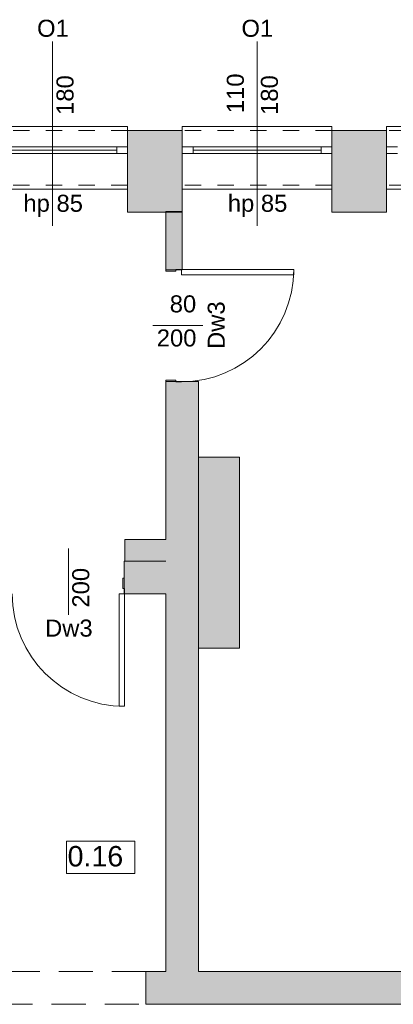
# Model space of a CAD drawing. Header units: millimetres. Extents: x 922208 to 1069538, y -182208 to -99877.
# Tile 232 of 256: x 978895 to 981637, y -133652 to -126429. Entities that reach past the tile are written whole.
import ezdxf

# ---------------------------------------------------------------- set-up
doc = ezdxf.new("R2010")
doc.units = ezdxf.units.MM
doc.header["$MEASUREMENT"] = 0
for name, pattern in [('HIDDEN', [20, 10, -10]), ('Przerywana', [240, 120, -120]), ('Przerywana długa', [390, 250, -140])]:
    doc.linetypes.add(name, pattern=pattern)
for name, color, linetype, lineweight in [('IS_POWRÓT', 5, 'HIDDEN', 30), ('Nowe_210-A Pomieszczenia_Nr_pióra__41', 7, 'Continuous', 15), ('Nowe_220-A Ściany_Nr_pióra__19', 255, 'Continuous', 0), ('Nowe_220-A Ściany_Nr_pióra__23', 7, 'Continuous', 15), ('Nowe_220-A Ściany_Nr_pióra__27', 7, 'Continuous', 25), ('Nowe_220-A Ściany_Nr_pióra__3', 7, 'Continuous', 13), ('Nowe_220-A Ściany_Nr_pióra__7', 7, 'Continuous', 13), ('Nowe_450-K Stropy_Nr_pióra__21', 7, 'Continuous', 25)]:
    doc.layers.add(name, color=color, linetype=linetype, lineweight=lineweight)
doc.layers.add('Nowe_220-A Ściany_Nr_pióra__45', color=7, linetype='Continuous', lineweight=15, true_color=0x40a5ff)
doc.styles.add('STYL_AUTOMATYCZNY_1', font='arial.ttf')

# ---------------------------------------------------------------- blocks, each defined once
blk = doc.blocks.new('parter01')
at = {"layer": 'Nowe_220-A Ściany_Nr_pióra__19', "linetype": 'Continuous', "lineweight": 0}
for points in [[(979686.55084, -100690.0208), (979686.55084, -101090.02068), (980086.55072, -101090.02068), (980086.55072, -100690.0208)], [(981186.55061, -100690.0208), (981186.55061, -101090.02068), (981586.55075, -101090.02068), (981586.55075, -100690.0208)], [(979686.55073, -101090.02068), (979686.55073, -101290.02068), (980086.55073, -101290.02068), (980086.55073, -101090.02068)], [(981186.55073, -101090.02068), (981186.55073, -101290.02068), (981586.55073, -101290.02068), (981586.55073, -101090.02068)], [(980086.55073, -101284.46378), (979966.55073, -101284.46378), (979966.55073, -101711.3101), (980086.55073, -101711.3101)], [(979966.55073, -102531.31009), (979966.55073, -106860.02068), (980206.55073, -106860.02068), (980206.55073, -102531.31009)], [(980506.55073, -104486.63884), (980506.55073, -103086.63884), (980206.55073, -103086.63884), (980206.55073, -104486.63884)], [(979666.55073, -103850.02068), (979966.55073, -103850.02068), (979966.55073, -103690.02068), (979666.55073, -103690.02068)], [(979662.28426, -104090.02068), (979966.55073, -104090.02068), (979966.55073, -103850.0207), (979662.28426, -103850.0207)], [(979821.47731, -106860.02071), (979821.47731, -107100.02068), (981836.55067, -107100.02068), (981836.55067, -106860.02071)]]:
    blk.add_hatch(color=255, dxfattribs=at).paths.add_polyline_path(points)
at = {"layer": 'Nowe_210-A Pomieszczenia_Nr_pióra__41', "color": 7, "linetype": 'Continuous', "lineweight": 0}
for p, q in [((979238.59492, -105904.44861), (979738.97492, -105904.44861)), ((979238.59492, -106140.16311), (979238.59492, -105904.44861)), ((979738.97492, -105904.44861), (979738.97492, -106140.16311)), ((979738.97492, -106140.16311), (979238.59492, -106140.16311))]:
    blk.add_line(p, q, dxfattribs=at)
at = {"layer": 'Nowe_220-A Ściany_Nr_pióra__23', "color": 7, "linetype": 'Continuous', "lineweight": 0}
for p, q in [((979606.55073, -100860.02068), (979606.55073, -100810.02068)), ((979606.55073, -100810.02068), (979686.55073, -100810.02068)), ((980086.55073, -100810.02068), (980166.55073, -100810.02068)), ((980166.55073, -100810.02068), (980166.55073, -100860.02068)), ((981106.55073, -100860.02068), (981106.55073, -100810.02068)), ((981106.55073, -100810.02068), (981186.55073, -100810.02068)), ((981586.55073, -100810.02068), (981666.55073, -100810.02068)), ((979686.55073, -100860.02068), (979606.55073, -100860.02068)), ((980166.55073, -100860.02068), (980086.55073, -100860.02068)), ((981186.55073, -100860.02068), (981106.55073, -100860.02068)), ((981666.55073, -100860.02068), (981586.55073, -100860.02068)), ((979966.55073, -101711.31009), (980081.55073, -101711.31009)), ((979966.55073, -101721.31009), (979966.55073, -101711.31009)), ((980041.55073, -101721.31009), (979966.55073, -101721.31009)), ((980081.55073, -101709.31009), (980041.55073, -101709.31009)), ((980041.55073, -101709.31009), (980041.55073, -101721.31009)), ((980081.55073, -101711.31009), (980081.55073, -101709.31009)), ((979966.55073, -102521.31009), (980041.55073, -102521.31009)), ((979966.55073, -102531.31009), (979966.55073, -102521.31009)), ((980081.55073, -102531.31009), (979966.55073, -102531.31009)), ((980041.55073, -102521.31009), (980041.55073, -102533.31009)), ((980041.55073, -102533.31009), (980081.55073, -102533.31009)), ((980081.55073, -102533.31009), (980081.55073, -102531.31009)), ((979652.28427, -104050.02068), (979652.28427, -103975.02068)), ((979652.28427, -103975.02068), (979662.28427, -103975.02068)), ((979662.28427, -103975.02068), (979662.28427, -104090.02068)), ((979664.28427, -104050.02068), (979652.28427, -104050.02068)), ((979664.28427, -104090.02068), (979664.28427, -104050.02068)), ((979662.28427, -104090.02068), (979664.28427, -104090.02068))]:
    blk.add_line(p, q, dxfattribs=at)
at = {"layer": 'Nowe_220-A Ściany_Nr_pióra__27', "color": 7, "linetype": 'Continuous', "lineweight": 0}
for p, q in [((979686.55073, -100690.02068), (979686.55073, -100810.02068)), ((979686.55073, -100690.02068), (979686.55073, -100810.02068)), ((980086.55073, -100690.02068), (980086.55073, -100810.02068)), ((980086.55073, -100690.02068), (980086.55073, -100810.02068)), ((981186.55073, -100690.02068), (981186.55073, -100810.02068)), ((981186.55073, -100690.02068), (981186.55073, -100810.02068)), ((981586.55073, -100690.02068), (981586.55073, -100810.02068)), ((981586.55073, -100690.02068), (981586.55073, -100810.02068)), ((979686.55073, -100810.02068), (979686.55073, -100860.02068)), ((979686.55073, -100810.02068), (979686.55073, -100860.02068)), ((979686.55073, -100810.02068), (979686.55073, -100860.02068)), ((980086.55073, -100810.02068), (980086.55073, -100860.02068)), ((980086.55073, -100810.02068), (980086.55073, -100860.02068)), ((980086.55073, -100810.02068), (980086.55073, -100860.02068)), ((981186.55073, -100810.02068), (981186.55073, -100860.02068)), ((981186.55073, -100810.02068), (981186.55073, -100860.02068)), ((981186.55073, -100810.02068), (981186.55073, -100860.02068)), ((981586.55073, -100810.02068), (981586.55073, -100860.02068)), ((981586.55073, -100810.02068), (981586.55073, -100860.02068)), ((981586.55073, -100810.02068), (981586.55073, -100860.02068)), ((979686.55073, -100860.02068), (979686.55073, -101090.02068)), ((979686.55073, -100860.02068), (979686.55073, -101090.02068)), ((980086.55073, -100860.02068), (980086.55073, -101090.02068)), ((980086.55073, -100860.02068), (980086.55073, -101090.02068)), ((981186.55073, -100860.02068), (981186.55073, -101090.02068)), ((981186.55073, -100860.02068), (981186.55073, -101090.02068)), ((981586.55073, -100860.02068), (981586.55073, -101090.02068)), ((981586.55073, -100860.02068), (981586.55073, -101090.02068)), ((979966.55073, -101711.31009), (980081.55073, -101711.31009)), ((979966.55073, -101711.31009), (980081.55073, -101711.31009)), ((979966.55073, -101711.31009), (980081.55073, -101711.31009)), ((980081.55073, -101711.31009), (980086.55073, -101711.31009)), ((980081.55073, -101711.31009), (980086.55073, -101711.31009)), ((979966.55073, -102531.31009), (980081.55073, -102531.31009)), ((979966.55073, -102531.31009), (980081.55073, -102531.31009)), ((979966.55073, -102531.31009), (980081.55073, -102531.31009)), ((980081.55073, -102531.31009), (980086.55073, -102531.31009)), ((980081.55073, -102531.31009), (980086.55073, -102531.31009)), ((979662.28427, -103975.02068), (979662.28427, -103850.02068)), ((979662.28427, -103975.02068), (979662.28427, -103850.02068)), ((979662.28427, -104090.02068), (979662.28427, -103975.02068)), ((979662.28427, -104090.02068), (979662.28427, -103975.02068)), ((979662.28427, -104090.02068), (979662.28427, -103975.02068))]:
    blk.add_line(p, q, dxfattribs=at)
for points in [[(980086.55073, -100690.02068), (979686.55073, -100690.02068)], [(981586.55073, -100690.02068), (981186.55073, -100690.02068)], [(979686.55073, -101090.02068), (979686.55073, -101290.02068)], [(980086.55073, -101290.02068), (980086.55073, -101090.02068)], [(981186.55073, -101090.02068), (981186.55073, -101290.02068)], [(981586.55073, -101290.02068), (981586.55073, -101090.02068)], [(979686.55073, -101290.02068), (980086.55073, -101290.02068)], [(980086.55073, -101284.46378), (979966.55073, -101284.46378)], [(979966.55073, -101284.46378), (979966.55073, -101711.3101)], [(980086.55073, -101711.3101), (980086.55073, -101284.46378)], [(981186.55073, -101290.02068), (981586.55073, -101290.02068)], [(979966.55073, -102531.31009), (979966.55073, -103690.02068)], [(980206.55073, -102531.31009), (980086.55073, -102531.31009)], [(980206.55073, -106860.02068), (980206.55073, -102531.31009)], [(980506.55073, -103086.63884), (980206.55073, -103086.63884)], [(980206.55073, -103086.63884), (980206.55073, -104486.63884)], [(980506.55073, -104486.63884), (980506.55073, -103086.63884)], [(979966.55073, -103690.02068), (979666.55073, -103690.02068)], [(979666.55073, -103690.02068), (979666.55073, -103850.02068)], [(979966.55073, -103850.02068), (979662.28426, -103850.02068)], [(979666.55073, -103850.02068), (979966.55073, -103850.02068)], [(979662.28426, -104090.02068), (979966.55073, -104090.02068)], [(979966.55073, -104090.02068), (979966.55073, -106860.02068)], [(980206.55073, -104486.63884), (980506.55073, -104486.63884)], [(979966.55073, -106860.02068), (979821.47731, -106860.02068)], [(979821.47731, -106860.02068), (979821.47731, -107100.02068)], [(981836.55067, -106860.02068), (980206.55073, -106860.02068)], [(979821.47731, -107100.02068), (981836.55067, -107100.02068)]]:
    blk.add_lwpolyline(points, dxfattribs=at)
at = {"layer": 'Nowe_220-A Ściany_Nr_pióra__3', "color": 7, "linetype": 'Continuous', "lineweight": 0}
for p, q in [((979686.55073, -100660.02068), (978586.55073, -100660.02068)), ((979686.55073, -100690.02068), (979686.55073, -100660.02068)), ((981186.55073, -100660.02068), (980086.55073, -100660.02068)), ((980086.55073, -100660.02068), (980086.55073, -100690.02068)), ((981186.55073, -100690.02068), (981186.55073, -100660.02068)), ((982686.55073, -100660.02068), (981586.55073, -100660.02068)), ((981586.55073, -100660.02068), (981586.55073, -100690.02068)), ((978666.55073, -100810.02068), (979606.55073, -100810.02068)), ((980166.55073, -100810.02068), (981106.55073, -100810.02068)), ((979606.55073, -100835.02068), (978666.55073, -100835.02068)), ((979606.55073, -100860.02068), (978666.55073, -100860.02068)), ((981106.55073, -100835.02068), (980166.55073, -100835.02068)), ((981106.55073, -100860.02068), (980166.55073, -100860.02068)), ((979686.55073, -101090.02068), (979686.55073, -101120.02068)), ((980086.55073, -101120.02068), (980086.55073, -101090.02068)), ((981186.55073, -101090.02068), (981186.55073, -101120.02068)), ((981586.55073, -101120.02068), (981586.55073, -101090.02068)), ((979686.55073, -101120.02068), (978586.55073, -101120.02068)), ((981186.55073, -101120.02068), (980086.55073, -101120.02068)), ((982686.55073, -101120.02068), (981586.55073, -101120.02068)), ((980905.55073, -101709.31009), (980081.55073, -101709.31009)), ((980081.55073, -101709.31009), (980081.55073, -101749.31009)), ((980081.55073, -101749.31009), (980905.55073, -101749.31009)), ((980905.55073, -101749.31009), (980905.55073, -101709.31009)), ((979664.28427, -104090.02068), (979624.28427, -104090.02068)), ((979624.28427, -104090.02068), (979624.28427, -104914.02068)), ((979664.28427, -104914.02068), (979664.28427, -104090.02068)), ((979624.28427, -104914.02068), (979664.28427, -104914.02068))]:
    blk.add_line(p, q, dxfattribs=at)
at = {"layer": 'Nowe_220-A Ściany_Nr_pióra__3', "color": 7, "linetype": 'Przerywana', "lineweight": 0}
for p, q in [((979686.55073, -100690.02068), (978586.55073, -100690.02068)), ((981186.55073, -100690.02068), (980086.55073, -100690.02068)), ((982686.55073, -100690.02068), (981586.55073, -100690.02068)), ((979686.55073, -101090.02068), (978586.55073, -101090.02068)), ((981186.55073, -101090.02068), (980086.55073, -101090.02068)), ((982686.55073, -101090.02068), (981586.55073, -101090.02068))]:
    blk.add_line(p, q, dxfattribs=at)
at = {"layer": 'Nowe_220-A Ściany_Nr_pióra__3', "color": 7, "linetype": 'Continuous', "lineweight": 0}
for centre, start, end in [((980081.55073, -101709.31009), 270, 0), ((979664.28427, -104090.02068), 180, 270)]:
    blk.add_arc(centre, 824, start, end, dxfattribs=at)
at = {"layer": 'Nowe_220-A Ściany_Nr_pióra__45', "color": 161, "linetype": 'Continuous', "lineweight": 0, "true_color": 0x40a5ff}
for p, q in [((979136.55073, -100038.23497), (979136.55073, -101390.02068)), ((980636.55073, -100038.23497), (980636.55073, -101390.02068)), ((980238.33645, -102121.31009), (979871.95016, -102121.31009)), ((979252.28427, -104241.8064), (979252.28427, -103755.42011))]:
    blk.add_line(p, q, dxfattribs=at)
at = {"layer": 'Nowe_450-K Stropy_Nr_pióra__21', "color": 7, "linetype": 'Przerywana długa', "lineweight": 0, "flags": 128}
for points in [[(979821.47731, -106860.02068), (975636.55073, -106860.02068)], [(974449.08631, -107100.02068), (979821.47731, -107100.02068)]]:
    blk.add_lwpolyline(points, dxfattribs=at)
at = {"layer": 'Nowe_210-A Pomieszczenia_Nr_pióra__41', "color": 7, "linetype": 'Continuous', "lineweight": 0, "insert": (979488.78492, -105938.73432), "char_height": 150, "attachment_point": 2, "style": 'STYL_AUTOMATYCZNY_1'}
blk.add_mtext('\\A1;{\\pqc;\\pt0,25;\\fArial|b0|i0|c238|p0;\\W1.000000;0.16\\fArial|b0|i0|c238|p0;\\W1.000000;\\A1{\\H.66x;\\S^  ;}\\fArial|b0|i0|c238|p0;\\W1.000000;\\fArial|b0|i0|c238|p0;\\W1.000000;\\A1{\\H.66x;\\S^  ;}}', dxfattribs=at)
at = {"layer": 'Nowe_220-A Ściany_Nr_pióra__7', "color": 7, "linetype": 'Continuous', "lineweight": 0, "char_height": 125, "attachment_point": 7, "style": 'STYL_AUTOMATYCZNY_1'}
for s, insert in [('\\A1;{\\pql;\\pt0;\\fArial|b0|i0|c238|p0;\\W1.000000;O1\\fArial|b0|i0|c238|p0;\\W1.000000;\\fArial|b0|i0|c238|p0;\\W1.000000;\\fArial|b0|i0|c238|p0;\\W1.000000;}', (979022.20898, -100004.61289)), ('\\A1;{\\pql;\\pt0;\\fArial|b0|i0|c238|p0;\\W1.000000;O1\\fArial|b0|i0|c238|p0;\\W1.000000;\\fArial|b0|i0|c238|p0;\\W1.000000;\\fArial|b0|i0|c238|p0;\\W1.000000;}', (980522.20898, -100004.61289)), ('\\A1;{\\pql;\\pt0;\\fArial|b0|i0|c238|p0;\\W1.000000;hp 85\\fArial|b0|i0|c238|p0;\\W1.000000;\\A1{\\H.66x;\\S^  ;}\\fArial|b0|i0|c238|p0;\\W1.000000;\\fArial|b0|i0|c238|p0;\\W1.000000;}', (978922.05573, -101324.08834)), ('\\A1;{\\pql;\\pt0;\\fArial|b0|i0|c238|p0;\\W1.000000;hp 85\\fArial|b0|i0|c238|p0;\\W1.000000;\\A1{\\H.66x;\\S^  ;}\\fArial|b0|i0|c238|p0;\\W1.000000;\\fArial|b0|i0|c238|p0;\\W1.000000;}', (980422.05573, -101324.08834)), ('\\A1;{\\pql;\\pt0;\\fArial|b0|i0|c238|p0;\\W1.000000;80\\fArial|b0|i0|c238|p0;\\W1.000000;\\A1{\\H.66x;\\S^  ;}\\fArial|b0|i0|c238|p0;\\W1.000000;\\fArial|b0|i0|c238|p0;\\W1.000000;}', (979995.86973, -102060.9023)), ('\\A1;{\\pql;\\pt0;\\fArial|b0|i0|c238|p0;\\W1.000000;200\\fArial|b0|i0|c238|p0;\\W1.000000;\\A1{\\H.66x;\\S^  ;}\\fArial|b0|i0|c238|p0;\\W1.000000;\\fArial|b0|i0|c238|p0;\\W1.000000;}', (979900.52923, -102310.9023)), ('\\A1;{\\pql;\\pt0;\\fArial|b0|i0|c238|p0;\\W1.000000;Dw3\\fArial|b0|i0|c238|p0;\\W1.000000;\\fArial|b0|i0|c238|p0;\\W1.000000;\\fArial|b0|i0|c238|p0;\\W1.000000;}', (979080.81377, -104404.69659))]:
    blk.add_mtext(s, dxfattribs=dict(at, insert=insert))
at = {"layer": 'Nowe_220-A Ściany_Nr_pióra__7', "color": 7, "linetype": 'Continuous', "lineweight": 0, "char_height": 125, "attachment_point": 7, "rotation": 90, "style": 'STYL_AUTOMATYCZNY_1'}
for s, insert in [('\\A1;{\\pql;\\pt0;\\fArial|b0|i0|c238|p0;\\W1.000000;180\\fArial|b0|i0|c238|p0;\\W1.000000;\\A1{\\H.66x;\\S^  ;}\\fArial|b0|i0|c238|p0;\\W1.000000;\\fArial|b0|i0|c238|p0;\\W1.000000;}', (979326.14293, -100576.04218)), ('\\A1;{\\pql;\\pt0;\\fArial|b0|i0|c238|p0;\\W1.000000;110\\fArial|b0|i0|c238|p0;\\W1.000000;\\A1{\\H.66x;\\S^  ;}\\fArial|b0|i0|c238|p0;\\W1.000000;\\fArial|b0|i0|c238|p0;\\W1.000000;}', (980576.14293, -100563.31868)), ('\\A1;{\\pql;\\pt0;\\fArial|b0|i0|c238|p0;\\W1.000000;180\\fArial|b0|i0|c238|p0;\\W1.000000;\\A1{\\H.66x;\\S^  ;}\\fArial|b0|i0|c238|p0;\\W1.000000;\\fArial|b0|i0|c238|p0;\\W1.000000;}', (980826.14293, -100576.04218)), ('\\A1;{\\pql;\\pt0;\\fArial|b0|i0|c238|p0;\\W1.000000;110\\fArial|b0|i0|c238|p0;\\W1.000000;\\A1{\\H.66x;\\S^  ;}\\fArial|b0|i0|c238|p0;\\W1.000000;\\fArial|b0|i0|c238|p0;\\W1.000000;}', (982076.14293, -100563.31868)), ('\\A1;{\\pql;\\pt0;\\fArial|b0|i0|c238|p0;\\W1.000000;Dw3\\fArial|b0|i0|c238|p0;\\W1.000000;\\fArial|b0|i0|c238|p0;\\W1.000000;\\fArial|b0|i0|c238|p0;\\W1.000000;}', (980401.22664, -102292.78059)), ('\\A1;{\\pql;\\pt0;\\fArial|b0|i0|c238|p0;\\W1.000000;200\\fArial|b0|i0|c238|p0;\\W1.000000;\\A1{\\H.66x;\\S^  ;}\\fArial|b0|i0|c238|p0;\\W1.000000;\\fArial|b0|i0|c238|p0;\\W1.000000;}', (979441.87647, -104190.02068))]:
    blk.add_mtext(s, dxfattribs=dict(at, insert=insert))

msp = doc.modelspace()

# ---------------------------------------------------------------- block references
at = {"layer": 'IS_POWRÓT', "color": 27, "linetype": 'ByBlock', "lineweight": 30}
msp.add_blockref('parter01', (0, -26552.1), dxfattribs=at)

doc.saveas('drawing.dxf')
